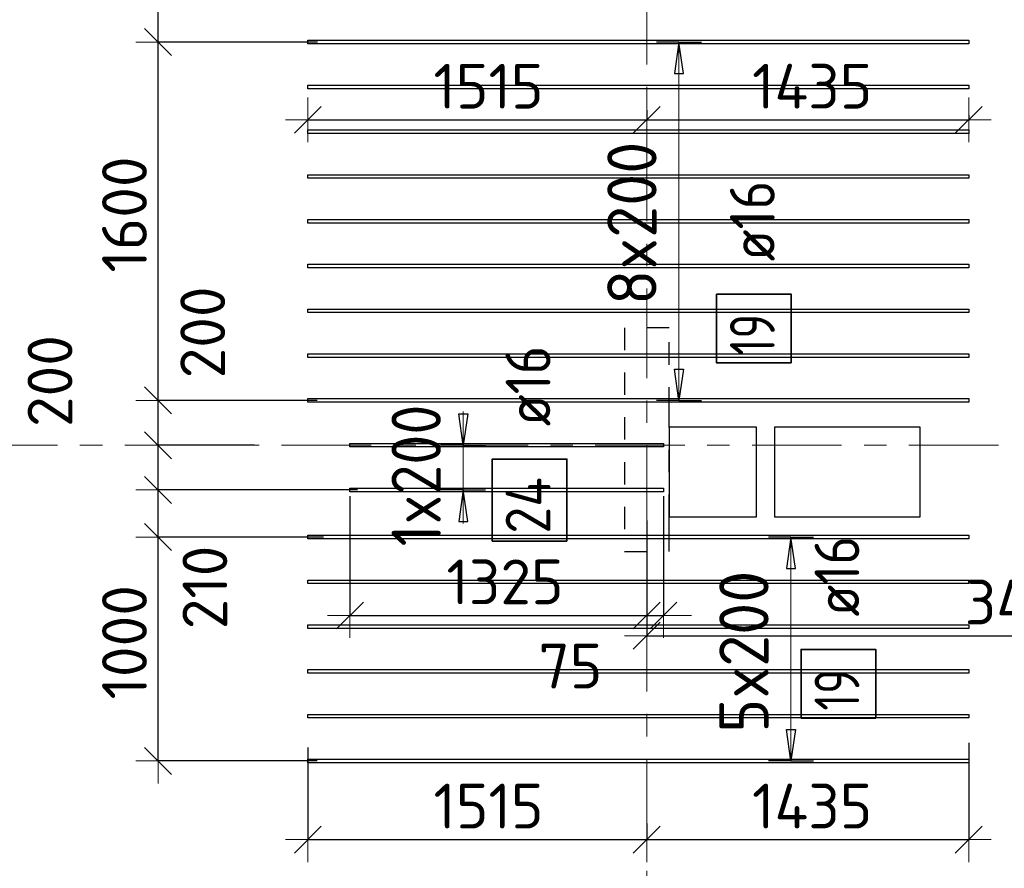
# Model space of a CAD drawing. Header units: metres. Extents: x -38 to 97, y -15 to 21.
# Tile 46 of 256: x 48.7 to 53.1, y 10.91 to 14.7. Entities that reach past the tile are written whole.
import ezdxf

# ---------------------------------------------------------------- set-up
doc = ezdxf.new("R2010")
doc.units = ezdxf.units.M
doc.header["$PDMODE"] = 65
for name, pattern in [('______11', [0.5, 0.4, -0.05, 0, -0.05]), ('______2', [0.0405, 0.03, -0.0105]), ('______5', [1.1, 0.8, -0.1, 0.1, -0.1])]:
    doc.linetypes.add(name, pattern=pattern)
for name, color, linetype, lineweight in [('XR$2$Осевая линия (1)', 7, '______5', 13), ('XR$6$Перекрытие (1)', 7, 'Continuous', 35), ('XR$6$Размерная линия (1)', 7, 'Continuous', 13)]:
    doc.layers.add(name, color=color, linetype=linetype, lineweight=lineweight)
doc.layers.add('XR$6$Арм.стержн.Доп. Арм верхн.зоны Х', color=7, linetype='Continuous', lineweight=35, true_color=0x8c8cff)
doc.layers.add('XR$7$Стена_ бетон несущ.', color=7, linetype='Continuous', lineweight=70, true_color=0xb4b496)
doc.styles.add('ISOCPEUR', font='txt')
doc.dimstyles.new('DIMSTYLE_3', dxfattribs={"dimtxt": 0.2, "dimasz": 0.2, "dimexe": 0, "dimexo": 0, "dimgap": 0.1, "dimtad": 2, "dimdec": 0, "dimlfac": 1000, "dimrnd": 5, "dimzin": 12, "dimdsep": 46, "dimtxsty": 'ISOCPEUR', "dimblk1": 'ALL_ML_STRICH', "dimblk2": 'ALL_ML_STRICH', "dimsah": 1, "dimcen": 0, "dimclrd": 7, "dimclre": 256, "dimclrt": 7, "dimadec": 0, "dimazin": 0, "dimtfac": 1, "dimtdec": 0, "dimtix": 1, "dimtmove": 2, "dimatfit": 3, "dimfxl": 0, "dimtzin": 0, "dimlwd": 0, "dimlwe": -3, "dimarcsym": 0})
doc.dimstyles.new('DIMSTYLE_36', dxfattribs={"dimtxt": 0.2, "dimasz": 0.2, "dimexe": 0, "dimexo": 0, "dimgap": 0.1, "dimtad": 2, "dimdec": 0, "dimlfac": 1000, "dimrnd": 5, "dimzin": 12, "dimdsep": 46, "dimtxsty": 'ISOCPEUR', "dimblk1": 'ALL_ML_STRICH', "dimblk2": 'ALL_ML_STRICH', "dimsah": 1, "dimcen": 0, "dimclrd": 7, "dimclre": 256, "dimclrt": 7, "dimadec": 0, "dimazin": 0, "dimtfac": 1, "dimtdec": 0, "dimtix": 1, "dimtmove": 2, "dimatfit": 3, "dimfxl": 0, "dimtvp": 1.2, "dimtzin": 0, "dimlwd": 0, "dimlwe": -3, "dimarcsym": 0})
doc.dimstyles.new('DIMSTYLE_37', dxfattribs={"dimtxt": 0.2, "dimasz": 0.2, "dimexe": 0, "dimexo": 0, "dimgap": 0.1, "dimtad": 0, "dimdec": 0, "dimlfac": 1000, "dimrnd": 5, "dimzin": 12, "dimdsep": 46, "dimtxsty": 'ISOCPEUR', "dimblk1": 'ALL_ML_STRICH', "dimblk2": 'ALL_ML_STRICH', "dimsah": 1, "dimcen": 0, "dimclrd": 7, "dimclre": 256, "dimclrt": 7, "dimadec": 0, "dimazin": 0, "dimtfac": 1, "dimtdec": 0, "dimtix": 1, "dimtmove": 2, "dimatfit": 3, "dimfxl": 0, "dimtvp": 1.2, "dimtzin": 0, "dimlwd": 0, "dimlwe": -3, "dimarcsym": 0})

# ---------------------------------------------------------------- blocks, each defined once
blk = doc.blocks.new('ALL_ML_STRICH')
at = {"color": 0, "linetype": 'ByBlock', "lineweight": -2}
for p, q in [((0, -0.5), (0, 0.5)), ((-0.3, -0.3), (0.3, 0.3)), ((-1, 0), (0.5, 0))]:
    blk.add_line(p, q, dxfattribs=at)
blk = doc.blocks.new('*D1012')
at = {"layer": 'DEFPOINTS', "color": 7, "linetype": 'Continuous', "lineweight": 13, "transparency": 33554687}
for p in [(49.9871, 11.4702), (51.5, 11.0913), (49.9871, 11.0388)]:
    blk.add_point(p, dxfattribs=at)
at = {"layer": 'XR$6$Размерная линия (1)', "color": 9, "linetype": 'Continuous', "lineweight": -2, "true_color": 0xc7c7c7, "transparency": 33554687}
for p, q in [((49.9871, 11.4502), (49.9871, 11.0388)), ((51.5, 11.1113), (51.5, 11.0388))]:
    blk.add_line(p, q, dxfattribs=at)
at = {"layer": 'XR$6$Размерная линия (1)', "color": 7, "linetype": 'Continuous', "lineweight": -2, "transparency": 33554687}
blk.add_line((49.9871, 11.0388), (51.5, 11.0388), dxfattribs=at)
at = {"layer": 'XR$6$Размерная линия (1)', "color": 7, "linetype": 'Continuous', "lineweight": 13, "transparency": 33554687, "xscale": 0.2, "yscale": 0.2, "zscale": 0.2, "rotation": 180}
blk.add_blockref('ALL_ML_STRICH', (49.9871, 11.0388), dxfattribs=at)
at = {"layer": 'XR$6$Размерная линия (1)', "color": 7, "linetype": 'Continuous', "lineweight": 13, "transparency": 33554687, "xscale": 0.2, "yscale": 0.2, "zscale": 0.2}
blk.add_blockref('ALL_ML_STRICH', (51.5, 11.0388), dxfattribs=at)
at = {"layer": 'XR$6$Размерная линия (1)', "color": 7, "linetype": 'Continuous', "lineweight": 13, "transparency": 33554687, "insert": (50.7936, 11.1888), "char_height": 0.2, "width": 0.8, "attachment_point": 5, "style": 'ISOCPEUR'}
blk.add_mtext('\\A1;{1515}', dxfattribs=at)
blk = doc.blocks.new('*D1013')
at = {"layer": 'DEFPOINTS', "color": 7, "linetype": 'Continuous', "lineweight": 13, "transparency": 33554687}
for p in [(52.9371, 11.491), (51.5, 11.0913), (51.5, 11.0388)]:
    blk.add_point(p, dxfattribs=at)
at = {"layer": 'XR$6$Размерная линия (1)', "color": 9, "linetype": 'Continuous', "lineweight": -2, "true_color": 0xc7c7c7, "transparency": 33554687}
for p, q in [((52.9371, 11.471), (52.9371, 11.0388)), ((51.5, 11.1113), (51.5, 11.0388))]:
    blk.add_line(p, q, dxfattribs=at)
at = {"layer": 'XR$6$Размерная линия (1)', "color": 7, "linetype": 'Continuous', "lineweight": -2, "transparency": 33554687}
blk.add_line((51.5, 11.0388), (52.9371, 11.0388), dxfattribs=at)
at = {"layer": 'XR$6$Размерная линия (1)', "color": 7, "linetype": 'Continuous', "lineweight": 13, "transparency": 33554687, "xscale": 0.2, "yscale": 0.2, "zscale": 0.2, "rotation": 180}
blk.add_blockref('ALL_ML_STRICH', (51.5, 11.0388), dxfattribs=at)
at = {"layer": 'XR$6$Размерная линия (1)', "color": 7, "linetype": 'Continuous', "lineweight": 13, "transparency": 33554687, "xscale": 0.2, "yscale": 0.2, "zscale": 0.2}
blk.add_blockref('ALL_ML_STRICH', (52.9371, 11.0388), dxfattribs=at)
at = {"layer": 'XR$6$Размерная линия (1)', "color": 7, "linetype": 'Continuous', "lineweight": 13, "transparency": 33554687, "insert": (52.2386, 11.1888), "char_height": 0.2, "width": 0.8, "attachment_point": 5, "style": 'ISOCPEUR'}
blk.add_mtext('\\A1;{1435}', dxfattribs=at)
blk = doc.blocks.new('*D1032')
at = {"layer": 'DEFPOINTS', "color": 7, "linetype": 'Continuous', "lineweight": 13, "transparency": 33554687}
for p in [(51.5, 12.3012), (51.5, 11.9497), (54.9456, 11.1615)]:
    blk.add_point(p, dxfattribs=at)
at = {"layer": 'XR$6$Размерная линия (1)', "color": 9, "linetype": 'Continuous', "lineweight": -2, "true_color": 0xc7c7c7, "transparency": 33554687}
for p, q in [((51.5, 12.2812), (51.5, 11.9497)), ((54.9456, 11.1815), (54.9456, 11.9497))]:
    blk.add_line(p, q, dxfattribs=at)
at = {"layer": 'XR$6$Размерная линия (1)', "color": 7, "linetype": 'Continuous', "lineweight": -2, "transparency": 33554687}
blk.add_line((51.5, 11.9497), (54.9456, 11.9497), dxfattribs=at)
at = {"layer": 'XR$6$Размерная линия (1)', "color": 7, "linetype": 'Continuous', "lineweight": 13, "transparency": 33554687, "xscale": 0.2, "yscale": 0.2, "zscale": 0.2, "rotation": 180}
blk.add_blockref('ALL_ML_STRICH', (51.5, 11.9497), dxfattribs=at)
at = {"layer": 'XR$6$Размерная линия (1)', "color": 7, "linetype": 'Continuous', "lineweight": 13, "transparency": 33554687, "xscale": 0.2, "yscale": 0.2, "zscale": 0.2}
blk.add_blockref('ALL_ML_STRICH', (54.9456, 11.9497), dxfattribs=at)
at = {"layer": 'XR$6$Размерная линия (1)', "color": 7, "linetype": 'Continuous', "lineweight": 13, "transparency": 33554687, "insert": (53.2128, 12.0997), "char_height": 0.2, "width": 0.8, "attachment_point": 5, "style": 'ISOCPEUR'}
blk.add_mtext('\\A1;{3445}', dxfattribs=at)
blk = doc.blocks.new('*D1068')
at = {"layer": 'DEFPOINTS', "color": 7, "linetype": 'Continuous', "lineweight": 13, "transparency": 33554687}
for p in [(51.5, 14.3164), (49.9871, 14.2749), (49.9871, 14.253)]:
    blk.add_point(p, dxfattribs=at)
at = {"layer": 'XR$6$Размерная линия (1)', "color": 9, "linetype": 'Continuous', "lineweight": -2, "true_color": 0xc7c7c7, "transparency": 33554687}
for p, q in [((51.5, 14.2964), (51.5, 14.253)), ((49.9871, 14.253), (49.9871, 14.253))]:
    blk.add_line(p, q, dxfattribs=at)
at = {"layer": 'XR$6$Размерная линия (1)', "color": 7, "linetype": 'Continuous', "lineweight": -2, "transparency": 33554687}
blk.add_line((49.9871, 14.253), (51.5, 14.253), dxfattribs=at)
at = {"layer": 'XR$6$Размерная линия (1)', "color": 7, "linetype": 'Continuous', "lineweight": 13, "transparency": 33554687, "xscale": 0.2, "yscale": 0.2, "zscale": 0.2, "rotation": 180}
blk.add_blockref('ALL_ML_STRICH', (49.9871, 14.253), dxfattribs=at)
at = {"layer": 'XR$6$Размерная линия (1)', "color": 7, "linetype": 'Continuous', "lineweight": 13, "transparency": 33554687, "xscale": 0.2, "yscale": 0.2, "zscale": 0.2}
blk.add_blockref('ALL_ML_STRICH', (51.5, 14.253), dxfattribs=at)
at = {"layer": 'XR$6$Размерная линия (1)', "color": 7, "linetype": 'Continuous', "lineweight": 13, "transparency": 33554687, "insert": (50.7936, 14.403), "char_height": 0.2, "width": 0.8, "attachment_point": 5, "style": 'ISOCPEUR'}
blk.add_mtext('\\A1;{1515}', dxfattribs=at)
blk = doc.blocks.new('*D1069')
at = {"layer": 'DEFPOINTS', "color": 7, "linetype": 'Continuous', "lineweight": 13, "transparency": 33554687}
for p in [(51.5, 14.3164), (51.5, 14.253), (52.9371, 14.2542)]:
    blk.add_point(p, dxfattribs=at)
at = {"layer": 'XR$6$Размерная линия (1)', "color": 9, "linetype": 'Continuous', "lineweight": -2, "true_color": 0xc7c7c7, "transparency": 33554687}
for p, q in [((51.5, 14.2964), (51.5, 14.253)), ((52.9371, 14.2742), (52.9371, 14.253))]:
    blk.add_line(p, q, dxfattribs=at)
at = {"layer": 'XR$6$Размерная линия (1)', "color": 7, "linetype": 'Continuous', "lineweight": -2, "transparency": 33554687}
blk.add_line((51.5, 14.253), (52.9371, 14.253), dxfattribs=at)
at = {"layer": 'XR$6$Размерная линия (1)', "color": 7, "linetype": 'Continuous', "lineweight": 13, "transparency": 33554687, "xscale": 0.2, "yscale": 0.2, "zscale": 0.2, "rotation": 180}
blk.add_blockref('ALL_ML_STRICH', (51.5, 14.253), dxfattribs=at)
at = {"layer": 'XR$6$Размерная линия (1)', "color": 7, "linetype": 'Continuous', "lineweight": 13, "transparency": 33554687, "xscale": 0.2, "yscale": 0.2, "zscale": 0.2}
blk.add_blockref('ALL_ML_STRICH', (52.9371, 14.253), dxfattribs=at)
at = {"layer": 'XR$6$Размерная линия (1)', "color": 7, "linetype": 'Continuous', "lineweight": 13, "transparency": 33554687, "insert": (52.2386, 14.403), "char_height": 0.2, "width": 0.8, "attachment_point": 5, "style": 'ISOCPEUR'}
blk.add_mtext('\\A1;{1435}', dxfattribs=at)
blk = doc.blocks.new('*D1170')
at = {"layer": 'DEFPOINTS', "color": 7, "linetype": 'Continuous', "lineweight": 13, "transparency": 33554687}
for p in [(50.0764, 12.3902), (49.3187, 11.3902), (50.0486, 11.3902)]:
    blk.add_point(p, dxfattribs=at)
at = {"layer": 'XR$6$Размерная линия (1)', "color": 9, "linetype": 'Continuous', "lineweight": -2, "true_color": 0xc7c7c7, "transparency": 33554687}
for p, q in [((50.0564, 12.3902), (49.3187, 12.3902)), ((50.0286, 11.3902), (49.3187, 11.3902))]:
    blk.add_line(p, q, dxfattribs=at)
at = {"layer": 'XR$6$Размерная линия (1)', "color": 7, "linetype": 'Continuous', "lineweight": -2, "transparency": 33554687}
blk.add_line((49.3187, 11.3902), (49.3187, 12.3902), dxfattribs=at)
at = {"layer": 'XR$6$Размерная линия (1)', "color": 7, "linetype": 'Continuous', "lineweight": 13, "transparency": 33554687, "xscale": 0.2, "yscale": 0.2, "zscale": 0.2}
for p, rotation in [((49.3187, 12.3902), 90), ((49.3187, 11.3902), 270)]:
    blk.add_blockref('ALL_ML_STRICH', p, dxfattribs=dict(at, rotation=rotation))
at = {"layer": 'XR$6$Размерная линия (1)', "color": 7, "linetype": 'Continuous', "lineweight": 13, "transparency": 33554687, "insert": (49.1687, 11.9202), "char_height": 0.2, "width": 0.8, "attachment_point": 5, "rotation": 90, "style": 'ISOCPEUR'}
blk.add_mtext('\\A1;{1000}', dxfattribs=at)
blk = doc.blocks.new('*D1171')
at = {"layer": 'DEFPOINTS', "color": 7, "linetype": 'Continuous', "lineweight": 13, "transparency": 33554687}
for p in [(50.2293, 12.6002), (49.3187, 12.3902), (50.0764, 12.3902)]:
    blk.add_point(p, dxfattribs=at)
at = {"layer": 'XR$6$Размерная линия (1)', "color": 9, "linetype": 'Continuous', "lineweight": -2, "true_color": 0xc7c7c7, "transparency": 33554687}
for p, q in [((50.2093, 12.6002), (49.3187, 12.6002)), ((50.0564, 12.3902), (49.3187, 12.3902))]:
    blk.add_line(p, q, dxfattribs=at)
at = {"layer": 'XR$6$Размерная линия (1)', "color": 7, "linetype": 'Continuous', "lineweight": -2, "transparency": 33554687}
blk.add_line((49.3187, 12.3902), (49.3187, 12.6002), dxfattribs=at)
at = {"layer": 'XR$6$Размерная линия (1)', "color": 7, "linetype": 'Continuous', "lineweight": 13, "transparency": 33554687, "xscale": 0.2, "yscale": 0.2, "zscale": 0.2}
for p, rotation in [((49.3187, 12.6002), 90), ((49.3187, 12.3902), 270)]:
    blk.add_blockref('ALL_ML_STRICH', p, dxfattribs=dict(at, rotation=rotation))
at = {"layer": 'XR$6$Размерная линия (1)', "color": 7, "linetype": 'Continuous', "lineweight": 13, "transparency": 33554687, "insert": (49.5277, 12.1649), "char_height": 0.2, "width": 0.6, "attachment_point": 5, "rotation": 90, "style": 'ISOCPEUR'}
blk.add_mtext('\\A1;{210}', dxfattribs=at)
blk = doc.blocks.new('*D1172')
at = {"layer": 'DEFPOINTS', "color": 7, "linetype": 'Continuous', "lineweight": 13, "transparency": 33554687}
for p in [(49.7695, 12.8), (49.3187, 12.6002), (50.2293, 12.6002)]:
    blk.add_point(p, dxfattribs=at)
at = {"layer": 'XR$6$Размерная линия (1)', "color": 9, "linetype": 'Continuous', "lineweight": -2, "true_color": 0xc7c7c7, "transparency": 33554687}
for p, q in [((49.7495, 12.8), (49.3187, 12.8)), ((50.2093, 12.6002), (49.3187, 12.6002))]:
    blk.add_line(p, q, dxfattribs=at)
at = {"layer": 'XR$6$Размерная линия (1)', "color": 7, "linetype": 'Continuous', "lineweight": -2, "transparency": 33554687}
blk.add_line((49.3187, 12.6002), (49.3187, 12.8), dxfattribs=at)
at = {"layer": 'XR$6$Размерная линия (1)', "color": 7, "linetype": 'Continuous', "lineweight": 13, "transparency": 33554687, "xscale": 0.2, "yscale": 0.2, "zscale": 0.2}
for p, rotation in [((49.3187, 12.8), 90), ((49.3187, 12.6002), 270)]:
    blk.add_blockref('ALL_ML_STRICH', p, dxfattribs=dict(at, rotation=rotation))
at = {"layer": 'XR$6$Размерная линия (1)', "color": 7, "linetype": 'Continuous', "lineweight": 13, "transparency": 33554687, "insert": (48.8363, 13.0866), "char_height": 0.2, "width": 0.6, "attachment_point": 5, "rotation": 90, "style": 'ISOCPEUR'}
blk.add_mtext('\\A1;{200}', dxfattribs=at)
blk = doc.blocks.new('*D1173')
at = {"layer": 'DEFPOINTS', "color": 7, "linetype": 'Continuous', "lineweight": 13, "transparency": 33554687}
for p in [(50.049, 13.0002), (49.3187, 12.8), (49.7695, 12.8)]:
    blk.add_point(p, dxfattribs=at)
at = {"layer": 'XR$6$Размерная линия (1)', "color": 9, "linetype": 'Continuous', "lineweight": -2, "true_color": 0xc7c7c7, "transparency": 33554687}
for p, q in [((50.029, 13.0002), (49.3187, 13.0002)), ((49.7495, 12.8), (49.3187, 12.8))]:
    blk.add_line(p, q, dxfattribs=at)
at = {"layer": 'XR$6$Размерная линия (1)', "color": 7, "linetype": 'Continuous', "lineweight": -2, "transparency": 33554687}
blk.add_line((49.3187, 12.8), (49.3187, 13.0002), dxfattribs=at)
at = {"layer": 'XR$6$Размерная линия (1)', "color": 7, "linetype": 'Continuous', "lineweight": 13, "transparency": 33554687, "xscale": 0.2, "yscale": 0.2, "zscale": 0.2}
for p, rotation in [((49.3187, 13.0002), 90), ((49.3187, 12.8), 270)]:
    blk.add_blockref('ALL_ML_STRICH', p, dxfattribs=dict(at, rotation=rotation))
at = {"layer": 'XR$6$Размерная линия (1)', "color": 7, "linetype": 'Continuous', "lineweight": 13, "transparency": 33554687, "insert": (49.518, 13.3039), "char_height": 0.2, "width": 0.6, "attachment_point": 5, "rotation": 90, "style": 'ISOCPEUR'}
blk.add_mtext('\\A1;{200}', dxfattribs=at)
blk = doc.blocks.new('*D1174')
at = {"layer": 'DEFPOINTS', "color": 7, "linetype": 'Continuous', "lineweight": 13, "transparency": 33554687}
for p in [(50.0505, 14.6002), (49.3187, 13.0002), (50.049, 13.0002)]:
    blk.add_point(p, dxfattribs=at)
at = {"layer": 'XR$6$Размерная линия (1)', "color": 9, "linetype": 'Continuous', "lineweight": -2, "true_color": 0xc7c7c7, "transparency": 33554687}
for p, q in [((50.0305, 14.6002), (49.3187, 14.6002)), ((50.029, 13.0002), (49.3187, 13.0002))]:
    blk.add_line(p, q, dxfattribs=at)
at = {"layer": 'XR$6$Размерная линия (1)', "color": 7, "linetype": 'Continuous', "lineweight": -2, "transparency": 33554687}
blk.add_line((49.3187, 13.0002), (49.3187, 14.6002), dxfattribs=at)
at = {"layer": 'XR$6$Размерная линия (1)', "color": 7, "linetype": 'Continuous', "lineweight": 13, "transparency": 33554687, "xscale": 0.2, "yscale": 0.2, "zscale": 0.2}
for p, rotation in [((49.3187, 14.6002), 90), ((49.3187, 13.0002), 270)]:
    blk.add_blockref('ALL_ML_STRICH', p, dxfattribs=dict(at, rotation=rotation))
at = {"layer": 'XR$6$Размерная линия (1)', "color": 7, "linetype": 'Continuous', "lineweight": 13, "transparency": 33554687, "insert": (49.1687, 13.8302), "char_height": 0.2, "width": 0.8, "attachment_point": 5, "rotation": 90, "style": 'ISOCPEUR'}
blk.add_mtext('\\A1;{1600}', dxfattribs=at)
blk = doc.blocks.new('*D1175')
at = {"layer": 'DEFPOINTS', "color": 7, "linetype": 'Continuous', "lineweight": 13, "transparency": 33554687}
for p in [(49.8429, 14.8002), (49.3187, 14.6002), (50.0505, 14.6002)]:
    blk.add_point(p, dxfattribs=at)
at = {"layer": 'XR$6$Размерная линия (1)', "color": 9, "linetype": 'Continuous', "lineweight": -2, "true_color": 0xc7c7c7, "transparency": 33554687}
for p, q in [((49.8229, 14.8002), (49.3187, 14.8002)), ((50.0305, 14.6002), (49.3187, 14.6002))]:
    blk.add_line(p, q, dxfattribs=at)
at = {"layer": 'XR$6$Размерная линия (1)', "color": 7, "linetype": 'Continuous', "lineweight": -2, "transparency": 33554687}
blk.add_line((49.3187, 14.6002), (49.3187, 14.8002), dxfattribs=at)
at = {"layer": 'XR$6$Размерная линия (1)', "color": 7, "linetype": 'Continuous', "lineweight": 13, "transparency": 33554687, "xscale": 0.2, "yscale": 0.2, "zscale": 0.2}
for p, rotation in [((49.3187, 14.8002), 90), ((49.3187, 14.6002), 270)]:
    blk.add_blockref('ALL_ML_STRICH', p, dxfattribs=dict(at, rotation=rotation))
at = {"layer": 'XR$6$Размерная линия (1)', "color": 7, "linetype": 'Continuous', "lineweight": 13, "transparency": 33554687, "insert": (48.8537, 15.0386), "char_height": 0.2, "width": 0.6, "attachment_point": 5, "rotation": 90, "style": 'ISOCPEUR'}
blk.add_mtext('\\A1;{200}', dxfattribs=at)
blk = doc.blocks.new('*D1329')
at = {"layer": 'DEFPOINTS', "color": 7, "linetype": 'Continuous', "lineweight": 13, "transparency": 33554687}
for p in [(50.175, 12.5922), (51.5, 12.4844), (50.175, 12.0399)]:
    blk.add_point(p, dxfattribs=at)
at = {"layer": 'XR$6$Размерная линия (1)', "color": 9, "linetype": 'Continuous', "lineweight": -2, "true_color": 0xc7c7c7, "transparency": 33554687}
for p, q in [((50.175, 12.5722), (50.175, 12.0399)), ((51.5, 12.4644), (51.5, 12.0399))]:
    blk.add_line(p, q, dxfattribs=at)
at = {"layer": 'XR$6$Размерная линия (1)', "color": 7, "linetype": 'Continuous', "lineweight": -2, "transparency": 33554687}
blk.add_line((50.175, 12.0399), (51.5, 12.0399), dxfattribs=at)
at = {"layer": 'XR$6$Размерная линия (1)', "color": 7, "linetype": 'Continuous', "lineweight": 13, "transparency": 33554687, "xscale": 0.2, "yscale": 0.2, "zscale": 0.2, "rotation": 180}
blk.add_blockref('ALL_ML_STRICH', (50.175, 12.0399), dxfattribs=at)
at = {"layer": 'XR$6$Размерная линия (1)', "color": 7, "linetype": 'Continuous', "lineweight": 13, "transparency": 33554687, "xscale": 0.2, "yscale": 0.2, "zscale": 0.2}
blk.add_blockref('ALL_ML_STRICH', (51.5, 12.0399), dxfattribs=at)
at = {"layer": 'XR$6$Размерная линия (1)', "color": 7, "linetype": 'Continuous', "lineweight": 13, "transparency": 33554687, "insert": (50.8675, 12.1899), "char_height": 0.2, "width": 0.8, "attachment_point": 5, "style": 'ISOCPEUR'}
blk.add_mtext('\\A1;{1325}', dxfattribs=at)
blk = doc.blocks.new('*D1330')
at = {"layer": 'DEFPOINTS', "color": 7, "linetype": 'Continuous', "lineweight": 13, "transparency": 33554687}
for p in [(51.575, 12.5922), (51.5, 12.4844), (51.5, 12.0399)]:
    blk.add_point(p, dxfattribs=at)
at = {"layer": 'XR$6$Размерная линия (1)', "color": 9, "linetype": 'Continuous', "lineweight": -2, "true_color": 0xc7c7c7, "transparency": 33554687}
for p, q in [((51.575, 12.5722), (51.575, 12.0399)), ((51.5, 12.4644), (51.5, 12.0399))]:
    blk.add_line(p, q, dxfattribs=at)
at = {"layer": 'XR$6$Размерная линия (1)', "color": 7, "linetype": 'Continuous', "lineweight": -2, "transparency": 33554687}
blk.add_line((51.5, 12.0399), (51.575, 12.0399), dxfattribs=at)
at = {"layer": 'XR$6$Размерная линия (1)', "color": 7, "linetype": 'Continuous', "lineweight": 13, "transparency": 33554687, "xscale": 0.2, "yscale": 0.2, "zscale": 0.2}
blk.add_blockref('ALL_ML_STRICH', (51.575, 12.0399), dxfattribs=at)
at = {"layer": 'XR$6$Размерная линия (1)', "color": 7, "linetype": 'Continuous', "lineweight": 13, "transparency": 33554687, "xscale": 0.2, "yscale": 0.2, "zscale": 0.2, "rotation": 180}
blk.add_blockref('ALL_ML_STRICH', (51.5, 12.0399), dxfattribs=at)
at = {"layer": 'XR$6$Размерная линия (1)', "color": 7, "linetype": 'Continuous', "lineweight": 13, "transparency": 33554687, "insert": (51.1592, 11.8141), "char_height": 0.2, "width": 0.4, "attachment_point": 5, "style": 'ISOCPEUR'}
blk.add_mtext('\\A1;{75}', dxfattribs=at)

msp = doc.modelspace()

# ---------------------------------------------------------------- linework, layer by layer
at = {"layer": 'XR$2$Осевая линия (1)', "color": 253, "linetype": '______11', "lineweight": 13, "true_color": 0xa0a0a0, "transparency": 33554687}
for p, q in [((51.5, 6.8), (51.5, 19.78)), ((-2.63, 12.8), (62.6, 12.8))]:
    msp.add_line(p, q, dxfattribs=at)
at = {"layer": 'XR$6$Арм.стержн.Доп. Арм верхн.зоны Х', "color": 253, "linetype": 'Continuous', "lineweight": -3, "true_color": 0xa0a0a0, "transparency": 33554687}
for p, q in [((51.6439, 14.6002), (51.5439, 14.6002)), ((51.6439, 14.6002), (51.7439, 14.6002)), ((51.6439, 13.0002), (51.5439, 13.0002)), ((51.6439, 13.0002), (51.7439, 13.0002)), ((50.6808, 12.8002), (50.5808, 12.8002)), ((50.6808, 12.8002), (50.7808, 12.8002)), ((50.6808, 12.6002), (50.5808, 12.6002)), ((50.6808, 12.6002), (50.7808, 12.6002)), ((52.1438, 12.3902), (52.0438, 12.3902)), ((52.1438, 12.3902), (52.2438, 12.3902)), ((52.1438, 11.3902), (52.0438, 11.3902)), ((52.1438, 11.3902), (52.2438, 11.3902))]:
    msp.add_line(p, q, dxfattribs=at)
at = {"layer": 'XR$6$Арм.стержн.Доп. Арм верхн.зоны Х', "color": 7, "linetype": 'Continuous', "lineweight": 25, "transparency": 33554687}
for p, q in [((51.6439, 14.6002), (51.6239, 14.4602)), ((51.6639, 14.4602), (51.6439, 14.6002)), ((51.6239, 14.4602), (51.6639, 14.4602)), ((51.6439, 13.0002), (51.6239, 13.1402)), ((51.6239, 13.1402), (51.6639, 13.1402)), ((51.6639, 13.1402), (51.6439, 13.0002)), ((50.6808, 12.8002), (50.6608, 12.9402)), ((50.6608, 12.9402), (50.7008, 12.9402)), ((50.7008, 12.9402), (50.6808, 12.8002)), ((50.6808, 12.6002), (50.6608, 12.4602)), ((50.7008, 12.4602), (50.6808, 12.6002)), ((50.6608, 12.4602), (50.7008, 12.4602)), ((52.1438, 12.3902), (52.1238, 12.2502)), ((52.1638, 12.2502), (52.1438, 12.3902)), ((52.1238, 12.2502), (52.1638, 12.2502)), ((52.1438, 11.3902), (52.1238, 11.5302)), ((52.1238, 11.5302), (52.1638, 11.5302)), ((52.1638, 11.5302), (52.1438, 11.3902))]:
    msp.add_line(p, q, dxfattribs=at)
at = {"layer": 'XR$6$Арм.стержн.Доп. Арм верхн.зоны Х', "color": 7, "linetype": 'Continuous', "lineweight": 13, "transparency": 33554687}
for p, q in [((51.6439, 14.6002), (51.6439, 14.6002)), ((51.6439, 13.0002), (51.6439, 14.6002)), ((51.6439, 13.0002), (51.6439, 13.0002)), ((50.6808, 12.8002), (50.6808, 12.9502)), ((50.6808, 12.6002), (50.6808, 12.8002)), ((50.6808, 12.6002), (50.6808, 12.4502)), ((52.1438, 12.3902), (52.1438, 12.3902)), ((52.1438, 11.3902), (52.1438, 12.3902)), ((52.1438, 11.3902), (52.1438, 11.3902))]:
    msp.add_line(p, q, dxfattribs=at)
at = {"layer": 'XR$6$Арм.стержн.Доп. Арм верхн.зоны Х', "color": 7, "linetype": 'Continuous', "lineweight": 25, "transparency": 33554687}
for points in [[(52.9371, 14.5922), (49.9871, 14.5922), (49.9871, 14.6082), (52.9371, 14.6082), (52.9371, 14.5922)], [(52.9371, 14.3922), (49.9871, 14.3922), (49.9871, 14.4082), (52.9371, 14.4082), (52.9371, 14.3922)], [(52.9371, 14.1922), (49.9871, 14.1922), (49.9871, 14.2082), (52.9371, 14.2082), (52.9371, 14.1922)], [(52.9371, 13.9922), (49.9871, 13.9922), (49.9871, 14.0082), (52.9371, 14.0082), (52.9371, 13.9922)], [(52.9371, 13.7922), (49.9871, 13.7922), (49.9871, 13.8082), (52.9371, 13.8082), (52.9371, 13.7922)], [(52.9371, 13.5922), (49.9871, 13.5922), (49.9871, 13.6082), (52.9371, 13.6082), (52.9371, 13.5922)], [(52.9371, 13.3922), (49.9871, 13.3922), (49.9871, 13.4082), (52.9371, 13.4082), (52.9371, 13.3922)], [(52.9371, 13.1922), (49.9871, 13.1922), (49.9871, 13.2082), (52.9371, 13.2082), (52.9371, 13.1922)], [(52.9371, 12.9922), (49.9871, 12.9922), (49.9871, 13.0082), (52.9371, 13.0082), (52.9371, 12.9922)], [(51.575, 12.7922), (50.175, 12.7922), (50.175, 12.8082), (51.575, 12.8082), (51.575, 12.7922)], [(51.575, 12.5922), (50.175, 12.5922), (50.175, 12.6082), (51.575, 12.6082), (51.575, 12.5922)], [(52.9371, 12.3822), (49.9871, 12.3822), (49.9871, 12.3982), (52.9371, 12.3982), (52.9371, 12.3822)], [(52.9371, 12.1822), (49.9871, 12.1822), (49.9871, 12.1982), (52.9371, 12.1982), (52.9371, 12.1822)], [(52.9371, 11.9822), (49.9871, 11.9822), (49.9871, 11.9982), (52.9371, 11.9982), (52.9371, 11.9822)], [(52.9371, 11.7822), (49.9871, 11.7822), (49.9871, 11.7982), (52.9371, 11.7982), (52.9371, 11.7822)], [(52.9371, 11.5822), (49.9871, 11.5822), (49.9871, 11.5982), (52.9371, 11.5982), (52.9371, 11.5822)], [(52.9371, 11.3822), (49.9871, 11.3822), (49.9871, 11.3982), (52.9371, 11.3982), (52.9371, 11.3822)]]:
    msp.add_lwpolyline(points, dxfattribs=at)
at = {"layer": 'XR$6$Арм.стержн.Доп. Арм верхн.зоны Х', "color": 7, "linetype": 'Continuous', "lineweight": 35, "transparency": 33554687}
for points in [[(52.1447, 13.1679), (52.1447, 13.4746), (51.8114, 13.4746), (51.8114, 13.1679), (52.1447, 13.1679)], [(51.1436, 12.3717), (51.1436, 12.7383), (50.8103, 12.7383), (50.8103, 12.3717), (51.1436, 12.3717)], [(52.5222, 11.5818), (52.5222, 11.8884), (52.1889, 11.8884), (52.1889, 11.5818), (52.5222, 11.5818)]]:
    msp.add_lwpolyline(points, dxfattribs=at)
at = {"layer": 'XR$6$Перекрытие (1)', "color": 7, "linetype": 'Continuous', "lineweight": 25, "transparency": 33554687}
for p, q in [((51.99, 12.8802), (51.6, 12.8801)), ((51.6, 12.8801), (51.6, 12.4801)), ((51.99, 12.4802), (51.99, 12.8802)), ((52.07, 12.8802), (52.07, 12.4802)), ((52.72, 12.8802), (52.07, 12.8802)), ((52.72, 12.4802), (52.72, 12.8802)), ((51.6, 12.4801), (51.99, 12.4802)), ((52.07, 12.4802), (52.72, 12.4802))]:
    msp.add_line(p, q, dxfattribs=at)
at = {"layer": 'XR$7$Стена_ бетон несущ.', "color": 253, "linetype": '______2', "lineweight": -3, "true_color": 0xa0a0a0, "transparency": 33554687}
for p, q in [((51.4, 13.325), (51.4, 12.325)), ((51.6, 13.325), (51.4, 13.325)), ((51.6, 12.9596), (51.6, 13.325)), ((51.6, 12.8796), (51.6, 12.9596)), ((51.6, 12.48), (51.6, 12.8796)), ((51.6, 12.4), (51.6, 12.48)), ((51.6, 12.325), (51.6, 12.4)), ((51.4, 12.325), (51.6, 12.325))]:
    msp.add_line(p, q, dxfattribs=at)

# ---------------------------------------------------------------- texts
at = {"layer": 'XR$6$Арм.стержн.Доп. Арм верхн.зоны Х', "color": 7, "linetype": 'Continuous', "lineweight": 13, "transparency": 33554687, "char_height": 0.22, "attachment_point": 7, "rotation": 90, "style": 'ISOCPEUR'}
for s, insert, width in [('\\W0.95;8x200', (51.5439, 13.4262), 0.873359), ('\\W0.89;1x200', (50.5808, 12.3482), 0.823552), ('\\W0.95;5x200', (52.0438, 11.5162), 0.873359)]:
    msp.add_mtext(s, dxfattribs=dict(at, insert=insert, width=width))
at = {"layer": 'XR$6$Арм.стержн.Доп. Арм верхн.зоны Х', "color": 7, "linetype": 'Continuous', "lineweight": 25, "transparency": 33554687, "char_height": 0.2, "attachment_point": 7, "rotation": 90, "style": 'ISOCPEUR'}
for s, insert, width in [('\\W0.89; ø16 ', (52.0714, 13.5079), 0.749105), ('\\W0.75;19', (52.0714, 13.2013), 0.314854), ('\\W0.89; ø16 ', (51.0703, 12.7717), 0.749105), ('\\W0.88;24', (51.0703, 12.405), 0.387995), ('\\W0.89; ø16 ', (52.4489, 11.9218), 0.749105), ('\\W0.75;19', (52.4489, 11.6151), 0.314854)]:
    msp.add_mtext(s, dxfattribs=dict(at, insert=insert, width=width))

# ---------------------------------------------------------------- dimensions: what is measured, and where the dimension line sits
at = {"layer": 'XR$6$Размерная линия (1)', "color": 7, "linetype": 'Continuous', "lineweight": 13, "transparency": 33554687}
for base, p1, p2, dimstyle, picture, middle in [((49.3187, 14.8002), (50.0305, 14.6002), (49.8229, 14.8002), 'DIMSTYLE_36', '*D1175', (48.8537, 15.0386)), ((49.3187, 14.6002), (50.029, 13.0002), (50.0305, 14.6002), 'DIMSTYLE_3', '*D1174', (49.1687, 13.8302)), ((49.3187, 13.0002), (49.7495, 12.8), (50.029, 13.0002), 'DIMSTYLE_37', '*D1173', (49.518, 13.3039)), ((49.3187, 12.8), (50.2093, 12.6002), (49.7495, 12.8), 'DIMSTYLE_36', '*D1172', (48.8363, 13.0866)), ((49.3187, 12.6002), (50.0564, 12.3902), (50.2093, 12.6002), 'DIMSTYLE_37', '*D1171', (49.5277, 12.1649)), ((49.3187, 12.3902), (50.0286, 11.3902), (50.0564, 12.3902), 'DIMSTYLE_3', '*D1170', (49.1687, 11.9202))]:
    dim = msp.add_linear_dim(base=base, p1=p1, p2=p2, angle=90, dimstyle=dimstyle, override={"dimpost": '<>', "dimclrd": 7, "dimclre": 9, "dimclrt": 7, "dimlwd": 0, "dimlwe": 65533}, dxfattribs=at)
    dim.commit()
    dim.dimension.update_dxf_attribs({"geometry": picture, "text_midpoint": middle, "dimtype": 160})
for base, p1, p2, dimstyle, picture, middle in [((51.5, 14.253), (49.9871, 14.253), (51.5, 14.2964), 'DIMSTYLE_3', '*D1068', (50.7936, 14.403)), ((52.9371, 14.253), (51.5, 14.2964), (52.9371, 14.2742), 'DIMSTYLE_3', '*D1069', (52.2386, 14.403)), ((51.5, 12.0399), (50.175, 12.5722), (51.5, 12.4644), 'DIMSTYLE_3', '*D1329', (50.8675, 12.1899)), ((51.575, 12.0399), (51.5, 12.4644), (51.575, 12.5722), 'DIMSTYLE_37', '*D1330', (51.1592, 11.8141)), ((54.9456, 11.9497), (51.5, 12.2812), (54.9456, 11.1815), 'DIMSTYLE_3', '*D1032', (53.2128, 12.0997)), ((52.9371, 11.0388), (51.5, 11.1113), (52.9371, 11.471), 'DIMSTYLE_3', '*D1013', (52.2386, 11.1888)), ((51.5, 11.0388), (49.9871, 11.4502), (51.5, 11.1113), 'DIMSTYLE_3', '*D1012', (50.7936, 11.1888))]:
    dim = msp.add_linear_dim(base=base, p1=p1, p2=p2, dimstyle=dimstyle, override={"dimpost": '<>', "dimclrd": 7, "dimclre": 9, "dimclrt": 7, "dimlwd": 0, "dimlwe": 65533}, dxfattribs=at)
    dim.commit()
    dim.dimension.update_dxf_attribs({"geometry": picture, "text_midpoint": middle, "dimtype": 160})

doc.saveas('drawing.dxf')
